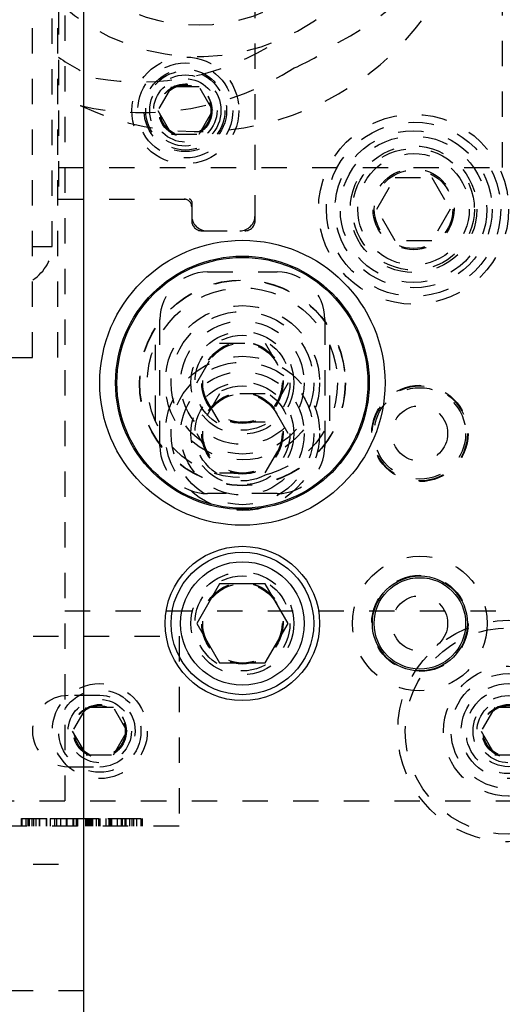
# Model space of a CAD drawing. Header units: inches. Extents: x 1772 to 2706, y -534 to -52.
# Tile 140 of 256: x 1875.38 to 1877.28, y -442.4 to -438.52. Entities that reach past the tile are written whole.
import ezdxf

# ---------------------------------------------------------------- set-up
doc = ezdxf.new("R2010")
doc.units = ezdxf.units.IN
doc.header["$LTSCALE"] = 0.5
doc.header["$MEASUREMENT"] = 0
doc.linetypes.add('HIDDEN', pattern=[0.225, 0.15, -0.075])
doc.layers.add('SID-M-H', color=4, linetype='HIDDEN')
doc.layers.add('SID-M-S', color=105, linetype='Continuous')

msp = doc.modelspace()

# ---------------------------------------------------------------- linework, layer by layer
at = {"layer": 'SID-M-H'}
for p, q in [((1875.55341, -434.10102), (1875.55341, -441.60102)), ((1875.42541, -439.85102), (1875.42541, -435.85102)), ((1875.52541, -439.85102), (1875.52541, -435.85102)), ((1875.50341, -439.41352), (1875.50341, -436.28852)), ((1876.30341, -439.31102), (1876.30341, -436.39102)), ((1875.52841, -436.47602), (1875.52841, -439.22602)), ((1877.27841, -436.60102), (1877.27841, -439.10102)), ((1875.97428, -438.78227), (1875.92015, -438.87602)), ((1876.08253, -438.78227), (1875.97428, -438.78227)), ((1876.13666, -438.87602), (1876.08253, -438.78227)), ((1875.92015, -438.87602), (1875.97428, -438.96977)), ((1876.08253, -438.96977), (1876.13666, -438.87602)), ((1875.97428, -438.96977), (1876.08253, -438.96977)), ((1875.52841, -439.10102), (1918.07841, -439.10102)), ((1876.78407, -439.26602), (1876.85624, -439.14102)), ((1876.85624, -439.14102), (1877.00058, -439.14102)), ((1877.00058, -439.14102), (1877.07274, -439.26602)), ((1875.52841, -439.22602), (1876.04341, -439.22602)), ((1876.05341, -439.23602), (1876.05341, -439.31102)), ((1876.85624, -439.39102), (1876.78407, -439.26602)), ((1877.07274, -439.26602), (1877.00058, -439.39102)), ((1876.09341, -439.35102), (1876.26341, -439.35102)), ((1877.00058, -439.39102), (1876.85624, -439.39102)), ((1873.62841, -439.41352), (1875.50341, -439.41352)), ((1876.11591, -439.51352), (1876.39091, -439.51352)), ((1875.92841, -440.20102), (1875.92841, -439.70102)), ((1876.57841, -439.70102), (1876.57841, -440.20102)), ((1876.07327, -439.95102), (1876.16334, -439.79502)), ((1876.16334, -439.79502), (1876.34347, -439.79502)), ((1876.34347, -439.79502), (1876.43354, -439.95102)), ((1875.90966, -439.80115), (1875.90966, -440.10089)), ((1876.59716, -439.80115), (1876.59716, -440.10089)), ((1874.52541, -439.85102), (1875.52541, -439.85102)), ((1876.16334, -440.10702), (1876.07327, -439.95102)), ((1876.43354, -439.95102), (1876.34347, -440.10702)), ((1876.16334, -439.99502), (1876.07327, -440.15102)), ((1876.34347, -439.99502), (1876.16334, -439.99502)), ((1876.43354, -440.15102), (1876.34347, -439.99502)), ((1876.34347, -440.10702), (1876.16334, -440.10702)), ((1876.07327, -440.15102), (1876.16334, -440.30702)), ((1876.34347, -440.30702), (1876.43354, -440.15102)), ((1876.16334, -440.30702), (1876.34347, -440.30702)), ((1876.39091, -440.38852), (1876.11591, -440.38852)), ((1875.55341, -440.85102), (1889.25341, -440.85102)), ((1873.62841, -440.95102), (1876.00341, -440.95102)), ((1876.00341, -440.95102), (1876.00341, -441.70102)), ((1875.69091, -441.18552), (1875.56591, -441.18552)), ((1875.63678, -441.23227), (1875.58265, -441.32602)), ((1875.74503, -441.23227), (1875.63678, -441.23227)), ((1875.79916, -441.32602), (1875.74503, -441.23227)), ((1877.24928, -441.23227), (1877.19515, -441.32602)), ((1877.35753, -441.23227), (1877.24928, -441.23227)), ((1875.58265, -441.32602), (1875.63678, -441.41977)), ((1875.74503, -441.41977), (1875.79916, -441.32602)), ((1877.19515, -441.32602), (1877.24928, -441.41977)), ((1875.63678, -441.41977), (1875.74503, -441.41977)), ((1877.24928, -441.41977), (1877.35753, -441.41977)), ((1875.56591, -441.46652), (1875.69091, -441.46652)), ((1874.45341, -441.60102), (1884.45341, -441.60102)), ((1876.00341, -441.70102), (1873.62841, -441.70102)), ((1875.38133, -441.67102), (1875.38133, -441.70102)), ((1875.38271, -441.67102), (1875.38271, -441.70102)), ((1875.38332, -441.67102), (1875.38332, -441.70102)), ((1875.39971, -441.67102), (1875.39971, -441.70102)), ((1875.40672, -441.67102), (1875.40672, -441.70102)), ((1875.40816, -441.67102), (1875.40816, -441.70102)), ((1875.41078, -441.67102), (1875.41078, -441.70102)), ((1875.41303, -441.67102), (1875.41303, -441.70102)), ((1875.42292, -441.67102), (1875.42292, -441.70102)), ((1875.43008, -441.67102), (1875.43008, -441.70102)), ((1875.43856, -441.67102), (1875.43856, -441.70102)), ((1875.45171, -441.67102), (1875.45171, -441.70102)), ((1875.45228, -441.67102), (1875.45228, -441.70102)), ((1875.45228, -441.67102), (1875.48156, -441.67102)), ((1875.45243, -441.67102), (1875.45243, -441.70102)), ((1875.45257, -441.67102), (1875.45257, -441.70102)), ((1875.47918, -441.67102), (1875.47918, -441.70102)), ((1875.48103, -441.67102), (1875.48103, -441.70102)), ((1875.49468, -441.67102), (1875.49468, -441.70102)), ((1875.49477, -441.67102), (1875.49477, -441.70102)), ((1875.49534, -441.67102), (1875.49534, -441.70102)), ((1875.4954, -441.67102), (1875.4954, -441.70102)), ((1875.51241, -441.67102), (1875.51241, -441.70102)), ((1875.52039, -441.67102), (1875.52039, -441.70102)), ((1875.53549, -441.67102), (1875.53549, -441.70102)), ((1875.55856, -441.67102), (1875.55856, -441.70102)), ((1875.55928, -441.67102), (1875.55928, -441.70102)), ((1875.5606, -441.67102), (1875.5606, -441.70102)), ((1875.58441, -441.67102), (1875.58441, -441.70102)), ((1875.58655, -441.67102), (1875.58655, -441.70102)), ((1875.58655, -441.67102), (1875.71535, -441.67102)), ((1875.58741, -441.67102), (1875.58741, -441.70102)), ((1875.59838, -441.67102), (1875.59838, -441.70102)), ((1875.60117, -441.67102), (1875.60117, -441.70102)), ((1875.60264, -441.67102), (1875.60264, -441.70102)), ((1875.62687, -441.67102), (1875.62687, -441.70102)), ((1875.6273, -441.67102), (1875.6273, -441.70102)), ((1875.63408, -441.67102), (1875.63408, -441.70102)), ((1875.63676, -441.67102), (1875.63676, -441.70102)), ((1875.64285, -441.67102), (1875.64285, -441.70102)), ((1875.64488, -441.67102), (1875.64488, -441.70102)), ((1875.64836, -441.67102), (1875.64836, -441.70102)), ((1875.6533, -441.67102), (1875.6533, -441.70102)), ((1875.65479, -441.67102), (1875.65479, -441.70102)), ((1875.6571, -441.67102), (1875.6571, -441.70102)), ((1875.65725, -441.67102), (1875.65725, -441.70102)), ((1875.65745, -441.67102), (1875.65745, -441.70102)), ((1875.65976, -441.67102), (1875.65976, -441.70102)), ((1875.66227, -441.67102), (1875.66227, -441.70102)), ((1875.67697, -441.67102), (1875.67697, -441.70102)), ((1875.68563, -441.67102), (1875.68563, -441.70102)), ((1875.68671, -441.67102), (1875.68671, -441.70102)), ((1875.68964, -441.67102), (1875.68964, -441.70102)), ((1875.69148, -441.67102), (1875.69148, -441.70102)), ((1875.71535, -441.67102), (1875.71535, -441.70102)), ((1875.72631, -441.67102), (1875.75941, -441.67102)), ((1875.72631, -441.67102), (1875.72631, -441.70102)), ((1875.72692, -441.67102), (1875.72692, -441.70102)), ((1875.72841, -441.67102), (1875.72841, -441.70102)), ((1875.73026, -441.67102), (1875.73026, -441.70102)), ((1875.73545, -441.67102), (1875.73545, -441.70102)), ((1875.73698, -441.67102), (1875.73698, -441.70102)), ((1875.75941, -441.67102), (1875.75941, -441.70102)), ((1875.77566, -441.67102), (1875.77566, -441.70102)), ((1875.7792, -441.67102), (1875.7792, -441.70102)), ((1875.78934, -441.67102), (1875.78934, -441.70102)), ((1875.79245, -441.67102), (1875.79245, -441.70102)), ((1875.79297, -441.67102), (1875.79297, -441.70102)), ((1875.79368, -441.67102), (1875.79368, -441.70102)), ((1875.79377, -441.67102), (1875.79377, -441.70102)), ((1875.80828, -441.67102), (1875.80828, -441.70102)), ((1875.8177, -441.67102), (1875.8177, -441.70102)), ((1875.82375, -441.67102), (1875.82375, -441.70102)), ((1875.83578, -441.67102), (1875.83578, -441.70102)), ((1875.85243, -441.67102), (1875.85243, -441.70102)), ((1875.85791, -441.67102), (1875.85791, -441.70102)), ((1873.62841, -441.85102), (1875.62841, -441.85102)), ((1875.62841, -442.35102), (1873.62841, -442.35102))]:
    msp.add_line(p, q, dxfattribs=at)
for centre, radius in [((1876.02841, -438.87602), 0.211), ((1876.02841, -438.87602), 0.1875), ((1876.02841, -438.87602), 0.1625), ((1876.02841, -438.87602), 0.15625), ((1876.02841, -438.87602), 0.1405), ((1876.02841, -438.87602), 0.125), ((1876.02841, -438.87602), 0.10497), ((1876.02841, -438.87602), 0.1047), ((1876.02841, -438.87602), 0.10418), ((1876.02841, -438.87602), 0.1005), ((1876.92841, -439.26602), 0.375), ((1876.92841, -439.26602), 0.34375), ((1876.92841, -439.26602), 0.31), ((1876.92841, -439.26602), 0.28906), ((1876.92841, -439.26602), 0.25), ((1876.92841, -439.26602), 0.24), ((1876.92841, -439.26602), 0.22), ((1876.92841, -439.26602), 0.16), ((1876.92841, -439.26602), 0.155), ((1876.25341, -439.95102), 0.40625), ((1876.25341, -439.95102), 0.405), ((1876.25341, -439.95102), 0.375), ((1876.25341, -439.95102), 0.3045), ((1876.25341, -439.95102), 0.28125), ((1876.25341, -439.95102), 0.24375), ((1876.25341, -439.95102), 0.203), ((1876.25341, -439.95102), 0.1875), ((1876.25341, -439.95102), 0.16072), ((1876.25341, -439.95102), 0.16045), ((1876.25341, -439.95102), 0.15993), ((1876.25341, -439.95102), 0.15625), ((1876.25341, -440.15102), 0.3045), ((1876.25341, -440.15102), 0.28125), ((1876.25341, -440.15102), 0.24375), ((1876.25341, -440.15102), 0.203), ((1876.25341, -440.15102), 0.1875), ((1876.25341, -440.15102), 0.16072), ((1876.25341, -440.15102), 0.16045), ((1876.25341, -440.15102), 0.15993), ((1876.95341, -440.15102), 0.19), ((1876.95341, -440.15102), 0.1875), ((1876.95341, -440.15102), 0.1805), ((1876.25341, -440.15102), 0.15625), ((1876.95341, -440.15102), 0.1095), ((1876.95341, -440.90102), 0.26565), ((1876.25341, -440.90102), 0.203), ((1876.25341, -440.90102), 0.1875), ((1876.95341, -440.90102), 0.19), ((1876.25341, -440.90102), 0.16072), ((1876.25341, -440.90102), 0.16045), ((1876.25341, -440.90102), 0.15993), ((1876.25341, -440.90102), 0.15625), ((1876.95341, -440.90102), 0.1095), ((1877.30341, -441.32602), 0.4375), ((1877.30341, -441.32602), 0.4075), ((1877.30341, -441.32602), 0.25687), ((1877.30341, -441.32602), 0.22687), ((1875.69091, -441.32602), 0.1875), ((1877.30341, -441.32602), 0.1875), ((1875.69091, -441.32602), 0.1625), ((1877.30341, -441.32602), 0.16781), ((1877.30341, -441.32602), 0.1405), ((1875.69091, -441.32602), 0.125), ((1875.69091, -441.32602), 0.10497), ((1875.69091, -441.32602), 0.1047), ((1875.69091, -441.32602), 0.10418), ((1875.69091, -441.32602), 0.1005), ((1877.30341, -441.32602), 0.125), ((1877.30341, -441.32602), 0.10497), ((1877.30341, -441.32602), 0.1047), ((1877.30341, -441.32602), 0.10418), ((1877.30341, -441.32602), 0.1005)]:
    msp.add_circle(centre, radius, dxfattribs=at)
for centre, radius, start, end in [((1876.07841, -437.85102), 0.8125, 227.39633, 132.60367), ((1876.07841, -437.85102), 0.6875, 216.8699, 143.1301), ((1876.07841, -437.85102), 1.10827, 245.17689, 354.82311), ((1876.12352, -437.62306), 1.10827, 297.25603, 342.78689), ((1875.85057, -437.78051), 0.98327, 259.76897, 303.61841), ((1876.07841, -437.85102), 0.93748, 293.87667, 306.12333), ((1876.07841, -437.85102), 0.98327, 235.9885, 245.83717), ((1875.85842, -437.77611), 1.10827, 257.21311, 302.74397), ((1876.02341, -439.25602), 0.03, 0, 90), ((1876.04341, -439.23602), 0.01, 0, 90), ((1876.11341, -439.29102), 0.06, 180, 270), ((1876.24341, -439.29102), 0.06, 270, 0), ((1876.09341, -439.31102), 0.04, 180, 270), ((1876.26341, -439.31102), 0.04, 270, 0), ((1876.11591, -439.70102), 0.1875, 90, 180), ((1876.39091, -439.70102), 0.1875, 0, 90), ((1876.11591, -440.20102), 0.1875, 180, 270), ((1876.39091, -440.20102), 0.1875, 270, 0), ((1875.56591, -441.32602), 0.1405, 90, 270), ((1875.69091, -441.32602), 0.1405, 270, 90)]:
    msp.add_arc(centre, radius, start, end, dxfattribs=at)
msp.add_ellipse((1875.23824, -439.41352), major_axis=(-0.26517, 0), ratio=0.7071068, start_param=1.5707963, end_param=3.1415927, dxfattribs=at)
for points, knots in [([(1875.38271, -441.67102), (1875.38325, -441.67102), (1875.38433, -441.67102), (1875.39689, -441.67102), (1875.43266, -441.67102), (1875.47028, -441.67102), (1875.49534, -441.67102)], [0, 0, 0, 0, 0.1254541, 0.2508965, 0.5008506, 1, 1, 1, 1]), ([(1875.49534, -441.67102), (1875.51385, -441.67102), (1875.5469, -441.67102), (1875.57503, -441.67102), (1875.58741, -441.67102)], [0, 0, 0, 0, 0.5601366, 1, 1, 1, 1]), ([(1875.72224, -441.67102), (1875.72308, -441.67102), (1875.72646, -441.67102), (1875.72673, -441.67102), (1875.72692, -441.67102)], [0, 0, 0, 0, 0.2487401, 1, 1, 1, 1]), ([(1875.73545, -441.67102), (1875.73578, -441.67102), (1875.73643, -441.67102), (1875.74338, -441.67102), (1875.76125, -441.67102), (1875.77998, -441.67102), (1875.79245, -441.67102)], [0, 0, 0, 0, 0.1253152, 0.2507438, 0.5011338, 1, 1, 1, 1]), ([(1875.7792, -441.67102), (1875.7845, -441.67102), (1875.79397, -441.67102), (1875.8039, -441.67102), (1875.80828, -441.67102)], [0, 0, 0, 0, 0.55980227, 1, 1, 1, 1]), ([(1875.79245, -441.67102), (1875.8048, -441.67102), (1875.82689, -441.67102), (1875.84461, -441.67102), (1875.85243, -441.67102)], [0, 0, 0, 0, 0.5588163, 1, 1, 1, 1])]:
    msp.add_open_spline(points, degree=3, knots=knots, dxfattribs=at)
at = {"layer": 'SID-M-S'}
for p, q in [((1875.62841, -447.35102), (1875.62841, -428.35102)), ((1876.16334, -440.74502), (1876.07327, -440.90102)), ((1876.34347, -440.74502), (1876.16334, -440.74502)), ((1876.43354, -440.90102), (1876.34347, -440.74502)), ((1876.07327, -440.90102), (1876.16334, -441.05702)), ((1876.34347, -441.05702), (1876.43354, -440.90102)), ((1876.16334, -441.05702), (1876.34347, -441.05702))]:
    msp.add_line(p, q, dxfattribs=at)
for centre, radius in [((1876.25341, -439.95102), 0.5625), ((1876.25341, -439.95102), 0.5), ((1876.25341, -439.95102), 0.495), ((1876.25341, -440.90102), 0.3045), ((1876.25341, -440.90102), 0.28125), ((1876.25341, -440.90102), 0.24375), ((1876.95341, -440.90102), 0.1875), ((1876.95341, -440.90102), 0.1805)]:
    msp.add_circle(centre, radius, dxfattribs=at)

doc.saveas('drawing.dxf')
